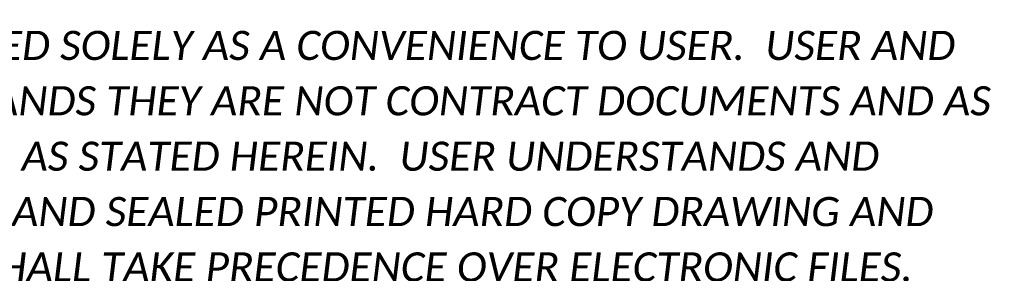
# Paper-space layout 'Layout1' of a CAD drawing. Header units: feet. Extents: x -1005 to 2379, y -670 to 6548.
# Tile 17 of 69: x 687 to 2379, y -670 to -235. Entities that reach past the tile are written whole.
import ezdxf

# ---------------------------------------------------------------- set-up
doc = ezdxf.new("R2010")
doc.units = ezdxf.units.FT
doc.header["$LTSCALE"] = 5
doc.header["$MEASUREMENT"] = 0
doc.layers.add('SC_Scratch15', color=7, linetype='Continuous', lineweight=15, plot=False)
doc.styles.add('P_Slanted - Normal Fixed Spacing', font='calibrii.ttf', dxfattribs={"height": 0.14})

# ---------------------------------------------------------------- blocks, each defined once
blk = doc.blocks.new('E-Submittal Disclaimer-Model')
at = {"layer": 'SC_Scratch15', "color": 40, "true_color": 0xffbf00, "insert": (0, 0), "char_height": 50, "width": 3403.363, "attachment_point": 7, "line_spacing_factor": 1.14, "style": 'P_Slanted - Normal Fixed Spacing'}
blk.add_mtext('THIS ELECTRONIC FILE DATED 11/13/2025 IS PROVIDED SOLELY AS A CONVENIENCE TO USER.  USER AND ANYONE ELSE RELYING UPON THESE FILES UNDERSTANDS THEY ARE NOT CONTRACT DOCUMENTS AND AS SUCH SHALL NOT BE USED FOR ANY OTHER PURPOSE AS STATED HEREIN.  USER UNDERSTANDS AND AGREES THAT IN THE EVENT OF A CONFLICT, SIGNED AND SEALED PRINTED HARD COPY DRAWING AND SPECIFICATIONS ISSUED BY DESIGN PROFESSIONAL SHALL TAKE PRECEDENCE OVER ELECTRONIC FILES.', dxfattribs=at)

psp = doc.layouts.get("Layout1")

# ---------------------------------------------------------------- block references
at = {"layer": 'SC_Scratch15'}
psp.add_blockref('E-Submittal Disclaimer-Model', (-1005.31, -684.31), dxfattribs=at)

doc.saveas('drawing.dxf')
